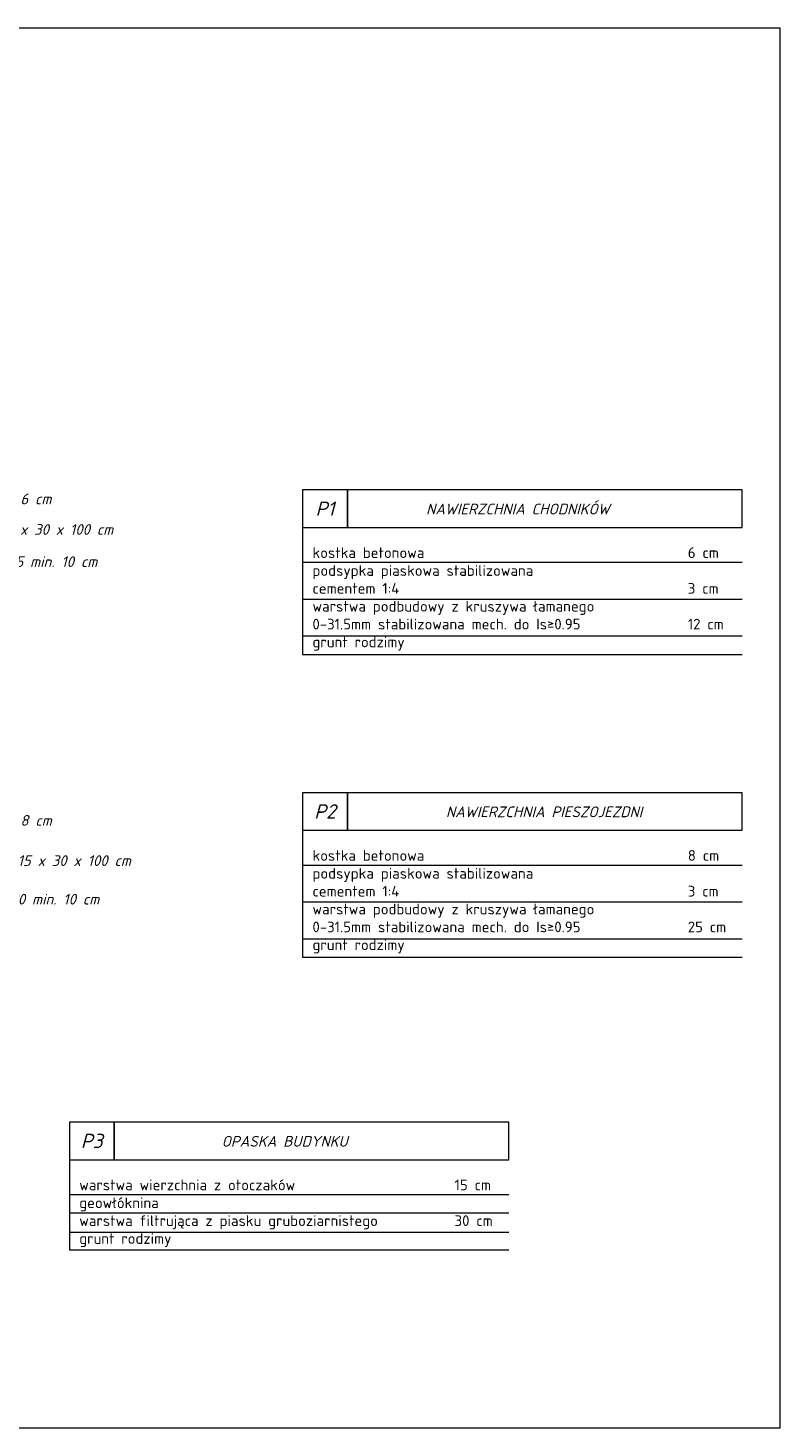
# Model space of a CAD drawing. Header units: millimetres. Extents: x 0 to 6535399, y 0 to 6021678.
# Tile 59 of 59: x 6535119 to 6535399, y 6021155 to 6021678. Entities that reach past the tile are written whole.
import ezdxf
from ezdxf import colors
from ezdxf.entities.mleader import LeaderData, LeaderLine
from ezdxf.math import Vec2, Vec3

# ---------------------------------------------------------------- set-up
doc = ezdxf.new("R2010")
doc.units = ezdxf.units.MM
doc.layers.add('opisy', color=7, linetype='Continuous')
doc.layers.add('PZT', color=7, linetype='Continuous', lineweight=5)
doc.styles.add('R_G detal', font='isocpeui.ttf')
doc.styles.add('R_G ISOC', font='isocpeur.ttf')

msp = doc.modelspace()

# ---------------------------------------------------------------- linework, layer by layer
at = {"layer": 'PZT', "ltscale": 1.2}
for p, q in [((6535221.14, 6021491.565, -0.663), (6535221.14, 6021444.186, -0.663)), ((6535221.14, 6021478.568, -0.663), (6535385.044, 6021478.568, -0.663)), ((6535221.14, 6021464.815, -0.663), (6535385.044, 6021464.815, -0.663)), ((6535221.14, 6021451.062, -0.663), (6535385.044, 6021451.062, -0.663)), ((6535221.14, 6021444.186, -0.663), (6535385.044, 6021444.186, -0.663)), ((6535221.14, 6021444.186, -0.663), (6535385.044, 6021444.186, -0.663)), ((6535221.14, 6021378.539, -0.663), (6535221.14, 6021331.16, -0.663)), ((6535221.14, 6021365.543, -0.663), (6535385.044, 6021365.543, -0.663)), ((6535221.14, 6021351.789, -0.663), (6535385.044, 6021351.789, -0.663)), ((6535221.14, 6021338.036, -0.663), (6535385.044, 6021338.036, -0.663)), ((6535221.14, 6021331.16, -0.663), (6535385.044, 6021331.16, -0.663)), ((6535221.14, 6021331.16, -0.663), (6535385.044, 6021331.16, -0.663)), ((6535134.148, 6021255.555, -0.663), (6535134.148, 6021221.929, -0.663)), ((6535134.148, 6021242.558, -0.663), (6535298.053, 6021242.558, -0.663)), ((6535134.148, 6021235.682, -0.663), (6535298.053, 6021235.682, -0.663)), ((6535134.148, 6021228.448, -0.663), (6535298.053, 6021228.448, -0.663)), ((6535134.148, 6021221.929, -0.663), (6535298.053, 6021221.929, -0.663))]:
    msp.add_line(p, q, dxfattribs=at)
at = {"layer": 'PZT', "elevation": -0.663}
msp.add_lwpolyline([(6534720.979, 6021677.986), (6535399.175, 6021677.986), (6535399.175, 6021155.405), (6534720.979, 6021155.405)], close=True, dxfattribs=at)
at = {"layer": 'PZT', "ltscale": 1.2, "elevation": -0.663}
for points in [[(6535221.14, 6021491.565), (6535237.803, 6021491.565), (6535237.803, 6021505.578), (6535221.14, 6021505.578)], [(6535237.803, 6021491.565), (6535385.044, 6021491.565), (6535385.044, 6021505.578), (6535237.803, 6021505.578)], [(6535221.14, 6021378.539), (6535237.803, 6021378.539), (6535237.803, 6021392.552), (6535221.14, 6021392.552)], [(6535237.803, 6021378.539), (6535385.044, 6021378.539), (6535385.044, 6021392.552), (6535237.803, 6021392.552)], [(6535134.148, 6021255.555), (6535150.811, 6021255.555), (6535150.811, 6021269.568), (6535134.148, 6021269.568)], [(6535150.811, 6021255.555), (6535298.053, 6021255.555), (6535298.053, 6021269.568), (6535150.811, 6021269.568)]]:
    msp.add_lwpolyline(points, close=True, dxfattribs=at)

# ---------------------------------------------------------------- texts
at = {"layer": 'PZT'}
for s, insert, char_height, width, attachment_point, style in [('P1', (6535229.471, 6021498.572, -0.663), 5.3333, 16.66306, 5, 'R_G detal'), ('NAWIERZCHNIA CHODNIKÓW', (6535301.424, 6021498.426, -0.663), 4, 127.24167, 5, 'R_G detal'), ('\\pt140;kostka betonowa^I6 cm\\Ppodsypka piaskowa stabilizowana\\Pcementem 1:4^I3 cm\\Pwarstwa podbudowy z kruszywa łamanego ^J0-31.5mm stabilizowana mech. do Is≥0.95 ^I12 cm\\Pgrunt rodzimy', (6535224.793, 6021484.147, -0.663), 4, 158.51177, 1, 'R_G ISOC'), ('P2', (6535229.471, 6021385.546, -0.663), 5.3333, 16.66306, 5, 'R_G detal'), ('NAWIERZCHNIA PIESZOJEZDNI', (6535311.179, 6021385.4, -0.663), 4, 151.63063, 5, 'R_G detal'), ('\\pt140;kostka betonowa^I8 cm\\Ppodsypka piaskowa stabilizowana\\Pcementem 1:4^I3 cm\\Pwarstwa podbudowy z kruszywa łamanego ^J0-31.5mm stabilizowana mech. do Is≥0.95 ^I25 cm\\Pgrunt rodzimy', (6535224.793, 6021371.121, -0.663), 4, 178.5901, 1, 'R_G ISOC'), ('P3', (6535142.48, 6021262.561, -0.663), 5.3333, 16.66306, 5, 'R_G detal'), ('OPASKA BUDYNKU', (6535214.432, 6021262.416, -0.663), 4, 127.24167, 5, 'R_G detal'), ('\\A1;\\pt140,160;warstwa wierzchnia z otoczaków^I15 cm^I\\P\\pt140;geowłóknina^I\\Pwarstwa filtrująca z piasku gruboziarnistego^I30 cm\\P{\\A0;grunt rodzimy}', (6535137.801, 6021248.137, -0.663), 4, 178.5901, 1, 'R_G ISOC')]:
    msp.add_mtext(s, dxfattribs=dict(at, insert=insert, char_height=char_height, width=width, attachment_point=attachment_point, style=style))

# ---------------------------------------------------------------- leaders
at = {"layer": 'opisy'}
ml = msp.add_multileader_mtext('Standard', dxfattribs=at)
ml.set_content('\\pxsm1;kostka betonowa gr. 6 cm', color=256, style='R_G detal')
ml.set_leader_properties()
ml.build(insert=Vec2(0, 0))
ml.multileader.update_dxf_attribs({"text_left_attachment_type": 3, "text_right_attachment_type": 3, "dogleg_length": 5, "arrow_head_size": 3.2})
ctx = ml.context
ctx.base_point, ctx.arrow_head_size, ctx.landing_gap_size, ctx.plane_origin = Vec3(6535059.325, 6021501.463, -0.663), 3.2, 3.2, Vec3(6535050.979, 6021487.317, -0.663)
ctx.left_attachment, ctx.right_attachment = 3, 3
notes = []
notes.append((ctx, [(1, (1, 1, 0), (6535054.325, 6021501.463, -0.663), (1, 0), 5, [(0, [(6535001.798, 6021501.463, -0.663)], 0, [])])]))
ctx.mtext.insert, ctx.mtext.width, ctx.mtext.flow_direction = Vec3(6535062.525, 6021504.196, -0.663), 135.54571, 5
ml = msp.add_multileader_mtext('Standard', dxfattribs=at)
ml.set_content('\\pxsm1;obrzeże betonowe 8 x 30 x 100 cm', color=256, style='R_G detal')
ml.set_leader_properties()
ml.build(insert=Vec2(0, 0))
ml.multileader.update_dxf_attribs({"text_left_attachment_type": 3, "text_right_attachment_type": 3, "dogleg_length": 5, "arrow_head_size": 3.2})
ctx = ml.context
ctx.base_point, ctx.arrow_head_size, ctx.landing_gap_size, ctx.plane_origin = Vec3(6535059.325, 6021489.463, -0.663), 3.2, 3.2, Vec3(6535050.979, 6021475.317, -0.663)
ctx.left_attachment, ctx.right_attachment = 3, 3
notes.append((ctx, [(1, (1, 1, 0), (6535054.325, 6021489.463, -0.663), (1, 0), 5, [(0, [(6535013.082, 6021489.463, -0.663)], 0, [])])]))
ctx.mtext.insert, ctx.mtext.width, ctx.mtext.flow_direction = Vec3(6535062.525, 6021492.795, -0.663), 135.54571, 5
ml = msp.add_multileader_mtext('Standard', dxfattribs=at)
ml.set_content('\\pxsm1;ława betonowa C12/15 min. 10 cm', color=256, style='R_G detal')
ml.set_leader_properties()
ml.build(insert=Vec2(0, 0))
ml.multileader.update_dxf_attribs({"text_left_attachment_type": 3, "text_right_attachment_type": 3, "dogleg_length": 5, "arrow_head_size": 3.2})
ctx = ml.context
ctx.base_point, ctx.arrow_head_size, ctx.landing_gap_size, ctx.plane_origin = Vec3(6535059.325, 6021477.463, -0.663), 3.2, 3.2, Vec3(6535050.979, 6021463.317, -0.663)
ctx.left_attachment, ctx.right_attachment = 3, 3
notes.append((ctx, [(1, (1, 1, 0), (6535054.325, 6021477.463, -0.663), (1, 0), 5, [(0, [(6535023.082, 6021477.463, -0.663)], 0, [])])]))
ctx.mtext.insert, ctx.mtext.width, ctx.mtext.flow_direction = Vec3(6535062.525, 6021480.795, -0.663), 135.54571, 5
ml = msp.add_multileader_mtext('Standard', dxfattribs=at)
ml.set_content('\\pxsm1;kostka betonowa gr. 8 cm', color=256, style='R_G detal')
ml.set_leader_properties()
ml.build(insert=Vec2(0, 0))
ml.multileader.update_dxf_attribs({"text_left_attachment_type": 3, "text_right_attachment_type": 3, "dogleg_length": 5, "arrow_head_size": 3.2})
ctx = ml.context
ctx.base_point, ctx.arrow_head_size, ctx.landing_gap_size, ctx.plane_origin = Vec3(6535059.325, 6021381.463, -0.663), 3.2, 3.2, Vec3(6535050.979, 6021367.317, -0.663)
ctx.left_attachment, ctx.right_attachment = 3, 3
notes.append((ctx, [(1, (1, 1, 0), (6535054.325, 6021381.463, -0.663), (1, 0), 5, [(0, [(6534994.263, 6021381.463, -0.663)], 0, [])])]))
ctx.mtext.insert, ctx.mtext.width, ctx.mtext.flow_direction = Vec3(6535062.525, 6021384.196, -0.663), 135.54571, 5
ml = msp.add_multileader_mtext('Standard', dxfattribs=at)
ml.set_content('\\pxsm1;krawężnik betonowy 15 x 30 x 100 cm', color=256, style='R_G detal')
ml.set_leader_properties()
ml.build(insert=Vec2(0, 0))
ml.multileader.update_dxf_attribs({"text_left_attachment_type": 3, "text_right_attachment_type": 3, "dogleg_length": 5, "arrow_head_size": 3.2})
ctx = ml.context
ctx.base_point, ctx.arrow_head_size, ctx.landing_gap_size, ctx.plane_origin = Vec3(6535059.325, 6021366.463, -0.663), 3.2, 3.2, Vec3(6535050.979, 6021352.317, -0.663)
ctx.left_attachment, ctx.right_attachment = 3, 3
notes.append((ctx, [(1, (1, 1, 0), (6535054.325, 6021366.463, -0.663), (1, 0), 5, [(0, [(6535013.082, 6021366.463, -0.663)], 0, [])])]))
ctx.mtext.insert, ctx.mtext.width, ctx.mtext.flow_direction = Vec3(6535062.525, 6021369.196, -0.663), 135.54571, 5
ml = msp.add_multileader_mtext('Standard', dxfattribs=at)
ml.set_content('\\pxsm1;ława betonowa C16/20 min. 10 cm', color=256, style='R_G detal')
ml.set_leader_properties()
ml.build(insert=Vec2(0, 0))
ml.multileader.update_dxf_attribs({"text_left_attachment_type": 3, "text_right_attachment_type": 3, "dogleg_length": 5, "arrow_head_size": 3.2})
ctx = ml.context
ctx.base_point, ctx.arrow_head_size, ctx.landing_gap_size, ctx.plane_origin = Vec3(6535059.325, 6021351.463, -0.663), 3.2, 3.2, Vec3(6535050.979, 6021337.317, -0.663)
ctx.left_attachment, ctx.right_attachment = 3, 3
notes.append((ctx, [(1, (1, 1, 0), (6535054.325, 6021351.463, -0.663), (1, 0), 5, [(0, [(6535023.082, 6021351.463, -0.663)], 0, [])])]))
ctx.mtext.insert, ctx.mtext.width, ctx.mtext.flow_direction = Vec3(6535062.525, 6021354.795, -0.663), 135.54571, 5
for ctx, leaders in notes:
    for number, flags, end, landing, length, lines in leaders:
        leader = LeaderData()
        leader.index, (leader.has_last_leader_line, leader.has_dogleg_vector, leader.attachment_direction) = number, flags
        leader.last_leader_point, leader.dogleg_vector, leader.dogleg_length = Vec3(end), Vec3(landing), length
        for number, points, colour, breaks in lines:
            line = LeaderLine()
            line.index, line.vertices, line.color, line.breaks = number, Vec3.list(points), colors.encode_raw_color(colour), breaks
            leader.lines.append(line)
        ctx.leaders.append(leader)

doc.saveas('drawing.dxf')
